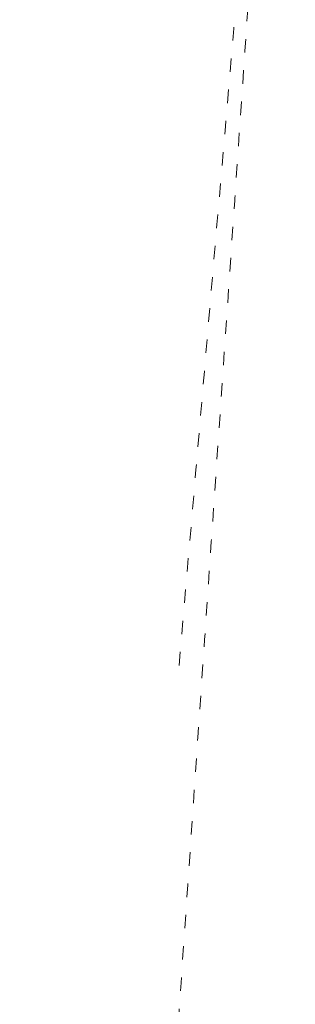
# Model space of a CAD drawing. Extents: x 1898858 to 1901081, y 702374 to 703323.
# Tile 178 of 256: x 1899730 to 1899786, y 702848 to 703048. Entities that reach past the tile are written whole.
import ezdxf

# ---------------------------------------------------------------- set-up
doc = ezdxf.new("R2010")
doc.units = 0
doc.header["$MEASUREMENT"] = 0
for name, pattern in [('DGN Style 5', [6.378144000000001, 2.73349, -3.644654]), ('gasex', [0]), ('teleex', [0])]:
    doc.linetypes.add(name, pattern=pattern)
doc.layers.add('UT_X_Gas', color=40, linetype='gasex', lineweight=0)
doc.layers.add('UT_X_Telecom', color=30, linetype='teleex', lineweight=0)

msp = doc.modelspace()

# ---------------------------------------------------------------- linework, layer by layer
at = {"layer": 'UT_X_Gas', "linetype": 'DGN Style 5', "extrusion": (-0.9976576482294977, 0.0684048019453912, 5.762e-13), "elevation": -1847234.097207, "flags": 128}
msp.add_lwpolyline([(-830679.015458, -2.999999), (-830689.015458, -2.999999), (-830699.015458, -2.999999), (-830709.015458, -2.999999), (-830719.015458, -2.999999), (-830729.015458, 14.745116), (-830739.015458, 32.490231), (-830749.015458, 50.235346), (-830759.015458, 67.98046), (-830769.015458, 85.725575), (-830779.015458, 103.47069), (-830789.015458, 121.215805), (-830799.015458, 138.96092), (-830809.015458, 156.706035), (-830819.015458, 174.45115), (-830829.015458, 192.196264), (-830839.015458, 209.941379), (-830849.015458, 227.686494), (-830859.015458, 245.431609), (-830869.015458, 263.176724), (-830879.015458, 280.921839), (-830889.015458, 298.666954), (-830899.015458, 316.412068), (-830909.015458, 334.157183), (-830919.015458, 351.902298), (-830929.015458, 369.647413), (-830939.015458, 387.392528), (-830949.015458, 405.137643), (-830959.015458, 422.882757), (-830969.015458, 440.627872), (-830979.015458, 458.372987), (-830989.015458, 476.118102), (-830999.015458, 493.863217), (-831009.015458, 511.608332), (-831019.015458, 529.353447), (-831029.015458, 547.098561), (-831039.015458, 564.843676), (-831049.015458, 582.588791), (-831059.015458, 600.333906), (-831069.015458, 618.079021), (-831079.015458, 635.824136), (-831089.015458, 653.569251), (-831099.015458, 671.314365), (-831109.015458, 689.05948), (-831119.015458, 706.804595), (-831129.015458, 724.54971), (-831139.015458, 742.294825), (-831149.015458, 760.03994), (-831159.015458, 777.785054), (-831169.015458, 795.530169), (-831179.015458, 813.275284), (-831189.015458, 831.020399), (-831199.015458, 848.765514), (-831209.015458, 866.510629), (-831219.015458, 884.255744), (-831229.015458, 902.000858), (-831239.015458, 919.745973), (-831249.015458, 937.491088), (-831259.015458, 955.236203), (-831269.015458, 972.981318), (-831275.402988, 984.316063), (-831279.015458, 983.153551), (-831279.260959, 983.074547), (-831289.015458, 983.31104), (-831299.015458, 983.553485), (-831309.015458, 983.79593), (-831318.509168, 984.0261), (-831319.015458, 984.092579), (-831326.738976, 985.106735), (-831329.015458, 984.962663), (-831336.738976, 984.473865), (-831339.015458, 984.458916), (-831346.738976, 984.408196), (-831349.015458, 984.429543), (-831356.738976, 984.501968), (-831359.015458, 984.576507), (-831366.738976, 984.829399), (-831369.015458, 985.012593), (-831376.738976, 985.634123), (-831379.015458, 985.694895), (-831386.738976, 985.901078), (-831389.015458, 985.824227), (-831396.738976, 985.563493), (-831399.015458, 985.614967), (-831406.738976, 985.789603), (-831409.015458, 985.840232), (-831416.738976, 986.012002), (-831419.015458, 986.063945), (-831426.738976, 986.240177), (-831429.015458, 986.513502), (-831436.738976, 987.440825), (-831439.015458, 987.521621), (-831446.738976, 987.795742), (-831449.015458, 987.699189), (-831456.738976, 987.371608), (-831459.015458, 987.415128), (-831466.738976, 987.562779), (-831469.015458, 987.654661), (-831476.738976, 987.966394), (-831479.015458, 988.151153), (-831486.738976, 988.777993), (-831489.015458, 988.856212), (-831496.738976, 989.121592), (-831498.847063, 989.035626)], dxfattribs=at)
at = {"layer": 'UT_X_Telecom', "linetype": 'DGN Style 5', "extrusion": (-0.9963376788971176, 0.0855057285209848, 1.584538e-10), "elevation": -1832701.128042, "flags": 128}
msp.add_lwpolyline([(-862783.280731, 984.718713), (-862793.280731, 984.163015), (-862803.280731, 984.307719), (-862813.280731, 984.530963), (-862823.280731, 984.867331), (-862833.280731, 985.095869), (-862843.280731, 984.404216), (-862853.280731, 984.478505), (-862863.280731, 984.657362), (-862873.280731, 984.939991), (-862883.280731, 985.668328), (-862893.280731, 985.940118), (-862903.280731, 985.389012), (-862913.280731, 985.428837), (-862915.105816, 985.456955)], dxfattribs=at)

doc.saveas('drawing.dxf')
